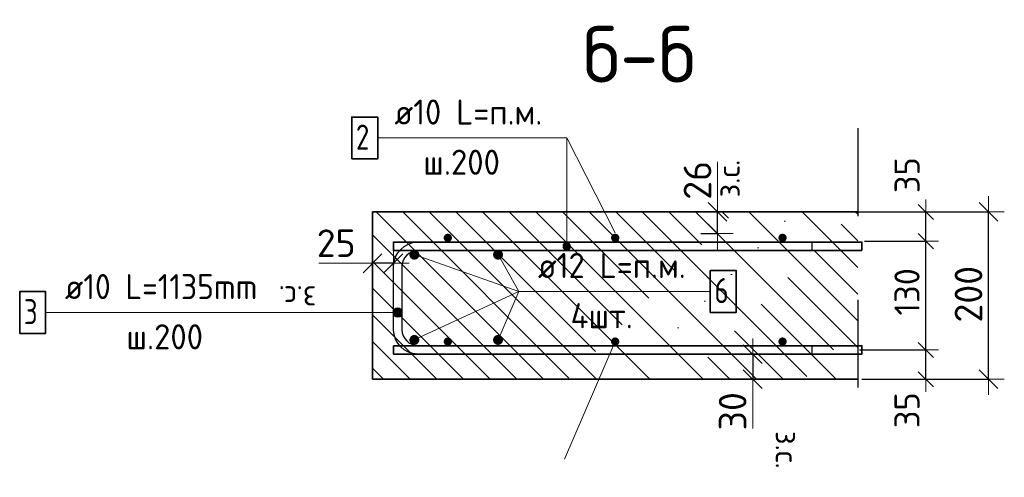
# Model space of a CAD drawing. Header units: metres. Extents: x -38 to 89, y -15 to 19.
# Tile 108 of 120: x 71.741 to 72.918, y 7.225 to 7.772. Entities that reach past the tile are written whole.
import ezdxf

# ---------------------------------------------------------------- set-up
doc = ezdxf.new("R2010")
doc.units = ezdxf.units.M
doc.header["$PDMODE"] = 65
doc.linetypes.add('______4', pattern=[0.135, 0.105, -0.03])
for name, color, linetype, lineweight in [('XR$5$Арм. стержнями верхней зоны', 180, 'Continuous', 35), ('XR$5$Арм. стержнями нижней зоны', 180, 'Continuous', 35), ('XR$5$Арм.стержн. Арматура края', 96, 'Continuous', 35), ('XR$5$Арм.стержн. Доп. арматура', 180, 'Continuous', 35), ('XR$5$Размерная линия (1)', 7, 'Continuous', 13), ('XR$5$Размерная линия_ общее', 7, 'Continuous', 13)]:
    doc.layers.add(name, color=color, linetype=linetype, lineweight=lineweight)
doc.styles.add('ISOCPEUR', font='txt')
doc.dimstyles.new('DIMSTYLE_15', dxfattribs={"dimtxt": 0.033, "dimasz": 0.0375, "dimexe": 0, "dimexo": 0, "dimgap": 0.0165, "dimtad": 2, "dimdec": 0, "dimlfac": 1000, "dimrnd": 1, "dimzin": 12, "dimdsep": 46, "dimtxsty": 'ISOCPEUR', "dimblk1": 'ALL_ML_STRICH', "dimblk2": 'ALL_ML_STRICH', "dimsah": 1, "dimcen": 0, "dimclrd": 7, "dimclre": 256, "dimclrt": 7, "dimadec": 0, "dimazin": 0, "dimtfac": 1, "dimtdec": 0, "dimtix": 1, "dimtmove": 2, "dimatfit": 3, "dimfxl": 0, "dimtzin": 0, "dimlwd": 0, "dimlwe": -3, "dimarcsym": 0})
doc.dimstyles.new('DIMSTYLE_23', dxfattribs={"dimtxt": 0.03, "dimasz": 0.03, "dimexe": 0, "dimexo": 0, "dimgap": 0.015, "dimtad": 2, "dimdec": 0, "dimlfac": 1000, "dimrnd": 1, "dimzin": 12, "dimdsep": 46, "dimtxsty": 'ISOCPEUR', "dimblk1": 'ALL_ML_STRICH', "dimblk2": 'ALL_ML_STRICH', "dimsah": 1, "dimcen": 0, "dimclrd": 7, "dimclre": 256, "dimclrt": 7, "dimadec": 0, "dimazin": 0, "dimtfac": 1, "dimtdec": 0, "dimtix": 1, "dimtmove": 2, "dimatfit": 3, "dimfxl": 0, "dimtvp": 1.2, "dimtzin": 0, "dimlwd": 0, "dimlwe": -3, "dimarcsym": 0})
doc.dimstyles.new('DIMSTYLE_25', dxfattribs={"dimtxt": 0.033, "dimasz": 0.0375, "dimexe": 0, "dimexo": 0, "dimgap": 0.0165, "dimtad": 2, "dimdec": 0, "dimlfac": 1000, "dimrnd": 1, "dimzin": 12, "dimdsep": 46, "dimtxsty": 'ISOCPEUR', "dimblk1": 'ALL_ML_STRICH', "dimblk2": 'ALL_ML_STRICH', "dimsah": 1, "dimcen": 0, "dimclrd": 7, "dimclre": 256, "dimclrt": 7, "dimadec": 0, "dimazin": 0, "dimtfac": 1, "dimtdec": 0, "dimtix": 1, "dimtmove": 2, "dimatfit": 3, "dimfxl": 0, "dimtvp": 1.2, "dimtzin": 0, "dimlwd": 0, "dimlwe": -3, "dimarcsym": 0})
doc.dimstyles.new('DIMSTYLE_26', dxfattribs={"dimtxt": 0.03, "dimasz": 0.03, "dimexe": 0, "dimexo": 0, "dimgap": 0.015, "dimtad": 2, "dimdec": 0, "dimlfac": 1000, "dimrnd": 1, "dimzin": 12, "dimdsep": 46, "dimtxsty": 'ISOCPEUR', "dimblk1": 'ALL_ML_STRICH', "dimblk2": 'ALL_ML_STRICH', "dimsah": 1, "dimcen": 0, "dimclrd": 7, "dimclre": 256, "dimclrt": 7, "dimadec": 0, "dimazin": 0, "dimtfac": 1, "dimtdec": 0, "dimtix": 1, "dimtmove": 2, "dimatfit": 3, "dimfxl": 0, "dimtzin": 0, "dimlwd": 0, "dimlwe": -3, "dimarcsym": 0})

# ---------------------------------------------------------------- blocks, each defined once
blk = doc.blocks.new('ALL_ML_STRICH')
at = {"color": 0, "linetype": 'ByBlock', "lineweight": -2}
for p, q in [((0, -0.5), (0, 0.5)), ((-1, 0), (0.5, 0)), ((-0.3, -0.3), (0.3, 0.3))]:
    blk.add_line(p, q, dxfattribs=at)
blk = doc.blocks.new('*D688')
at = {"layer": 'DEFPOINTS', "color": 7, "linetype": 'Continuous', "lineweight": 13, "transparency": 33554687}
for p in [(72.7273, 7.5419), (72.7273, 7.3419), (72.8988, 7.3419)]:
    blk.add_point(p, dxfattribs=at)
at = {"layer": 'XR$5$Размерная линия_ общее', "color": 253, "linetype": 'Continuous', "lineweight": -2, "true_color": 0xa0a0a0, "transparency": 33554687}
for p, q in [((72.7473, 7.5419), (72.8988, 7.5419)), ((72.7473, 7.3419), (72.8988, 7.3419))]:
    blk.add_line(p, q, dxfattribs=at)
at = {"layer": 'XR$5$Размерная линия_ общее', "color": 7, "linetype": 'Continuous', "lineweight": -2, "transparency": 33554687}
blk.add_line((72.8988, 7.3419), (72.8988, 7.5419), dxfattribs=at)
at = {"layer": 'XR$5$Размерная линия_ общее', "color": 7, "linetype": 'Continuous', "lineweight": 13, "transparency": 33554687, "xscale": 0.0375, "yscale": 0.0375, "zscale": 0.0375}
for p, rotation in [((72.8988, 7.5419), 90), ((72.8988, 7.3419), 270)]:
    blk.add_blockref('ALL_ML_STRICH', p, dxfattribs=dict(at, rotation=rotation))
at = {"layer": 'XR$5$Размерная линия_ общее', "color": 7, "linetype": 'Continuous', "lineweight": 13, "transparency": 33554687, "insert": (72.8748, 7.4435), "char_height": 0.033, "width": 0.099, "attachment_point": 5, "rotation": 90, "style": 'ISOCPEUR'}
blk.add_mtext('\\A1;{200}', dxfattribs=at)
blk = doc.blocks.new('*D689')
at = {"layer": 'DEFPOINTS', "color": 7, "linetype": 'Continuous', "lineweight": 13, "transparency": 33554687}
for p in [(72.7247, 7.3769), (72.744, 7.3419), (72.8238, 7.3419)]:
    blk.add_point(p, dxfattribs=at)
at = {"layer": 'XR$5$Размерная линия (1)', "color": 9, "linetype": 'Continuous', "lineweight": -2, "true_color": 0xc7c7c7, "transparency": 33554687}
for p, q in [((72.7447, 7.3769), (72.8238, 7.3769)), ((72.764, 7.3419), (72.8238, 7.3419))]:
    blk.add_line(p, q, dxfattribs=at)
at = {"layer": 'XR$5$Размерная линия (1)', "color": 7, "linetype": 'Continuous', "lineweight": -2, "transparency": 33554687}
blk.add_line((72.8238, 7.3419), (72.8238, 7.3769), dxfattribs=at)
at = {"layer": 'XR$5$Размерная линия (1)', "color": 7, "linetype": 'Continuous', "lineweight": 13, "transparency": 33554687, "xscale": 0.03, "yscale": 0.03, "zscale": 0.03}
for p, rotation in [((72.8238, 7.3769), 90), ((72.8238, 7.3419), 270)]:
    blk.add_blockref('ALL_ML_STRICH', p, dxfattribs=dict(at, rotation=rotation))
at = {"layer": 'XR$5$Размерная линия (1)', "color": 7, "linetype": 'Continuous', "lineweight": 13, "transparency": 33554687, "insert": (72.8013, 7.3048), "char_height": 0.03, "width": 0.06, "attachment_point": 5, "rotation": 90, "style": 'ISOCPEUR'}
blk.add_mtext('\\A1;{35}', dxfattribs=at)
blk = doc.blocks.new('*D690')
at = {"layer": 'DEFPOINTS', "color": 7, "linetype": 'Continuous', "lineweight": 13, "transparency": 33554687}
for p in [(72.7307, 7.5069), (72.7247, 7.3769), (72.8238, 7.3769)]:
    blk.add_point(p, dxfattribs=at)
at = {"layer": 'XR$5$Размерная линия (1)', "color": 9, "linetype": 'Continuous', "lineweight": -2, "true_color": 0xc7c7c7, "transparency": 33554687}
for p, q in [((72.7507, 7.5069), (72.8238, 7.5069)), ((72.7447, 7.3769), (72.8238, 7.3769))]:
    blk.add_line(p, q, dxfattribs=at)
at = {"layer": 'XR$5$Размерная линия (1)', "color": 7, "linetype": 'Continuous', "lineweight": -2, "transparency": 33554687}
blk.add_line((72.8238, 7.3769), (72.8238, 7.5069), dxfattribs=at)
at = {"layer": 'XR$5$Размерная линия (1)', "color": 7, "linetype": 'Continuous', "lineweight": 13, "transparency": 33554687, "xscale": 0.03, "yscale": 0.03, "zscale": 0.03}
for p, rotation in [((72.8238, 7.5069), 90), ((72.8238, 7.3769), 270)]:
    blk.add_blockref('ALL_ML_STRICH', p, dxfattribs=dict(at, rotation=rotation))
at = {"layer": 'XR$5$Размерная линия (1)', "color": 7, "linetype": 'Continuous', "lineweight": 13, "transparency": 33554687, "insert": (72.8013, 7.4464), "char_height": 0.03, "width": 0.09, "attachment_point": 5, "rotation": 90, "style": 'ISOCPEUR'}
blk.add_mtext('\\A1;{130}', dxfattribs=at)
blk = doc.blocks.new('*D691')
at = {"layer": 'DEFPOINTS', "color": 7, "linetype": 'Continuous', "lineweight": 13, "transparency": 33554687}
for p in [(72.7203, 7.5419), (72.7307, 7.5069), (72.8238, 7.5069)]:
    blk.add_point(p, dxfattribs=at)
at = {"layer": 'XR$5$Размерная линия (1)', "color": 9, "linetype": 'Continuous', "lineweight": -2, "true_color": 0xc7c7c7, "transparency": 33554687}
for p, q in [((72.7403, 7.5419), (72.8238, 7.5419)), ((72.7507, 7.5069), (72.8238, 7.5069))]:
    blk.add_line(p, q, dxfattribs=at)
at = {"layer": 'XR$5$Размерная линия (1)', "color": 7, "linetype": 'Continuous', "lineweight": -2, "transparency": 33554687}
blk.add_line((72.8238, 7.5069), (72.8238, 7.5419), dxfattribs=at)
at = {"layer": 'XR$5$Размерная линия (1)', "color": 7, "linetype": 'Continuous', "lineweight": 13, "transparency": 33554687, "xscale": 0.03, "yscale": 0.03, "zscale": 0.03}
for p, rotation in [((72.8238, 7.5419), 90), ((72.8238, 7.5069), 270)]:
    blk.add_blockref('ALL_ML_STRICH', p, dxfattribs=dict(at, rotation=rotation))
at = {"layer": 'XR$5$Размерная линия (1)', "color": 7, "linetype": 'Continuous', "lineweight": 13, "transparency": 33554687, "insert": (72.8014, 7.5858), "char_height": 0.03, "width": 0.06, "attachment_point": 5, "rotation": 90, "style": 'ISOCPEUR'}
blk.add_mtext('\\A1;{35}', dxfattribs=at)
blk = doc.blocks.new('*D692')
at = {"layer": 'DEFPOINTS', "color": 7, "linetype": 'Continuous', "lineweight": 13, "transparency": 33554687}
for p in [(72.5769, 7.3719), (72.6169, 7.3719), (72.5769, 7.3419)]:
    blk.add_point(p, dxfattribs=at)
at = {"layer": 'XR$5$Размерная линия_ общее', "color": 253, "linetype": 'Continuous', "lineweight": -2, "true_color": 0xa0a0a0, "transparency": 33554687}
for p, q in [((72.5969, 7.3719), (72.6169, 7.3719)), ((72.5969, 7.3419), (72.6169, 7.3419))]:
    blk.add_line(p, q, dxfattribs=at)
at = {"layer": 'XR$5$Размерная линия_ общее', "color": 7, "linetype": 'Continuous', "lineweight": -2, "transparency": 33554687}
blk.add_line((72.6169, 7.3719), (72.6169, 7.3419), dxfattribs=at)
at = {"layer": 'XR$5$Размерная линия_ общее', "color": 7, "linetype": 'Continuous', "lineweight": 13, "transparency": 33554687, "xscale": 0.0375, "yscale": 0.0375, "zscale": 0.0375}
for p, rotation in [((72.6169, 7.3719), 90), ((72.6169, 7.3419), 270)]:
    blk.add_blockref('ALL_ML_STRICH', p, dxfattribs=dict(at, rotation=rotation))
at = {"layer": 'XR$5$Размерная линия_ общее', "color": 7, "linetype": 'Continuous', "lineweight": 13, "transparency": 33554687, "insert": (72.5929, 7.3035), "char_height": 0.033, "width": 0.066, "attachment_point": 5, "rotation": 90, "style": 'ISOCPEUR'}
blk.add_mtext('\\A1;{30}', dxfattribs=at)
at = {"layer": 'XR$5$Размерная линия_ общее', "color": 7, "linetype": 'Continuous', "lineweight": 13, "transparency": 33554687, "insert": (72.6714, 7.28), "char_height": 0.027, "width": 0.00135, "attachment_point": 1, "rotation": 270, "line_spacing_factor": 0.60241, "style": 'ISOCPEUR'}
blk.add_mtext('з.с.', dxfattribs=at)
blk = doc.blocks.new('*D693')
at = {"layer": 'DEFPOINTS', "color": 7, "linetype": 'Continuous', "lineweight": 13, "transparency": 33554687}
for p in [(72.1875, 7.4805), (72.1625, 7.4405), (72.1875, 7.4455)]:
    blk.add_point(p, dxfattribs=at)
at = {"layer": 'XR$5$Размерная линия_ общее', "color": 253, "linetype": 'Continuous', "lineweight": -2, "true_color": 0xa0a0a0, "transparency": 33554687}
for p, q in [((72.1625, 7.4605), (72.1625, 7.4805)), ((72.1875, 7.4655), (72.1875, 7.4805))]:
    blk.add_line(p, q, dxfattribs=at)
at = {"layer": 'XR$5$Размерная линия_ общее', "color": 7, "linetype": 'Continuous', "lineweight": -2, "transparency": 33554687}
blk.add_line((72.1875, 7.4805), (72.1625, 7.4805), dxfattribs=at)
at = {"layer": 'XR$5$Размерная линия_ общее', "color": 7, "linetype": 'Continuous', "lineweight": 13, "transparency": 33554687, "xscale": 0.0375, "yscale": 0.0375, "zscale": 0.0375}
for p, rotation in [((72.1625, 7.4805), 180), ((72.1875, 7.4805), 360)]:
    blk.add_blockref('ALL_ML_STRICH', p, dxfattribs=dict(at, rotation=rotation))
at = {"layer": 'XR$5$Размерная линия_ общее', "color": 7, "linetype": 'Continuous', "lineweight": 13, "transparency": 33554687, "insert": (72.1191, 7.5045), "char_height": 0.033, "width": 0.066, "attachment_point": 5, "style": 'ISOCPEUR'}
blk.add_mtext('\\A1;{25}', dxfattribs=at)
at = {"layer": 'XR$5$Размерная линия_ общее', "color": 7, "linetype": 'Continuous', "lineweight": 13, "transparency": 33554687, "insert": (72.0955, 7.4262), "char_height": 0.027, "width": 0.00135, "attachment_point": 1, "rotation": 180, "line_spacing_factor": 0.60241, "style": 'ISOCPEUR'}
blk.add_mtext('з.с.', dxfattribs=at)
blk = doc.blocks.new('*D832')
at = {"layer": 'DEFPOINTS', "color": 7, "linetype": 'Continuous', "lineweight": 13, "transparency": 33554687}
for p in [(72.5349, 7.5419), (72.5349, 7.5159), (72.5749, 7.5159)]:
    blk.add_point(p, dxfattribs=at)
at = {"layer": 'XR$5$Размерная линия_ общее', "color": 253, "linetype": 'Continuous', "lineweight": -2, "true_color": 0xa0a0a0, "transparency": 33554687}
for p, q in [((72.5549, 7.5419), (72.5749, 7.5419)), ((72.5549, 7.5159), (72.5749, 7.5159))]:
    blk.add_line(p, q, dxfattribs=at)
at = {"layer": 'XR$5$Размерная линия_ общее', "color": 7, "linetype": 'Continuous', "lineweight": -2, "transparency": 33554687}
blk.add_line((72.5749, 7.5159), (72.5749, 7.5419), dxfattribs=at)
at = {"layer": 'XR$5$Размерная линия_ общее', "color": 7, "linetype": 'Continuous', "lineweight": 13, "transparency": 33554687, "xscale": 0.0375, "yscale": 0.0375, "zscale": 0.0375}
for p, rotation in [((72.5749, 7.5419), 90), ((72.5749, 7.5159), 270)]:
    blk.add_blockref('ALL_ML_STRICH', p, dxfattribs=dict(at, rotation=rotation))
at = {"layer": 'XR$5$Размерная линия_ общее', "color": 7, "linetype": 'Continuous', "lineweight": 13, "transparency": 33554687, "insert": (72.5744, 7.5592), "char_height": 0.027, "width": 0.00135, "attachment_point": 1, "rotation": 90, "line_spacing_factor": 0.60241, "style": 'ISOCPEUR'}
blk.add_mtext('з.с.', dxfattribs=at)
at = {"layer": 'XR$5$Размерная линия_ общее', "color": 7, "linetype": 'Continuous', "lineweight": 13, "transparency": 33554687, "insert": (72.5509, 7.5796), "char_height": 0.033, "width": 0.066, "attachment_point": 5, "rotation": 90, "style": 'ISOCPEUR'}
blk.add_mtext('\\A1;{26}', dxfattribs=at)

msp = doc.modelspace()

# ---------------------------------------------------------------- hatches: boundary and pattern name
at = {"linetype": 'Continuous', "lineweight": 13, "transparency": 33554687}
h = msp.add_hatch(dxfattribs=at)
h.set_pattern_fill('__________540', scale=0.015, style=0, pattern_type=2)
h.set_pattern_definition([(135, (0, 0), (-0.031819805, -0.031819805), [0.4, -0.05, 0, -0.05]), (135, (-0.01591, -0.01591), (-0.031819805, -0.031819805), [0.8, -0.1, 0.1, -0.1])])
h.paths.add_polyline_path([(72.1625, 7.5419), (72.1625, 7.3419), (72.7424, 7.3419), (72.7424, 7.5419)], flags=0)
at = {"layer": 'XR$5$Арм. стержнями верхней зоны', "linetype": 'Continuous', "lineweight": 35, "transparency": 33554687}
for points in [[(72.2575, 7.5109), (72.2572, 7.5128), (72.2561, 7.5144), (72.2545, 7.5155), (72.2525, 7.5159), (72.2506, 7.5155), (72.249, 7.5144), (72.2479, 7.5128), (72.2475, 7.5109), (72.2479, 7.509), (72.249, 7.5073), (72.2506, 7.5063), (72.2525, 7.5059), (72.2545, 7.5063), (72.2561, 7.5073), (72.2572, 7.509)], [(72.4575, 7.5109), (72.4572, 7.5128), (72.4561, 7.5144), (72.4545, 7.5155), (72.4525, 7.5159), (72.4506, 7.5155), (72.449, 7.5144), (72.4479, 7.5128), (72.4475, 7.5109), (72.4479, 7.509), (72.449, 7.5073), (72.4506, 7.5063), (72.4525, 7.5059), (72.4545, 7.5063), (72.4561, 7.5073), (72.4572, 7.509)], [(72.6575, 7.5109), (72.6572, 7.5128), (72.6561, 7.5144), (72.6545, 7.5155), (72.6525, 7.5159), (72.6506, 7.5155), (72.649, 7.5144), (72.6479, 7.5128), (72.6475, 7.5109), (72.6479, 7.509), (72.649, 7.5073), (72.6506, 7.5063), (72.6525, 7.5059), (72.6545, 7.5063), (72.6561, 7.5073), (72.6572, 7.509)]]:
    msp.add_hatch(color=4, dxfattribs=at).paths.add_polyline_path(points)
at = {"layer": 'XR$5$Арм. стержнями верхней зоны', "linetype": 'Continuous', "lineweight": 13, "transparency": 33554687}
for points in [[(72.3986, 7.5031), (72.3908, 7.5031), (72.3902, 7.5009)], [(72.3986, 7.5031), (72.3902, 7.5009), (72.3992, 7.5009)], [(72.3992, 7.5009), (72.3902, 7.5009), (72.3908, 7.4986)], [(72.3969, 7.5047), (72.3924, 7.5047), (72.3908, 7.5031)], [(72.3969, 7.5047), (72.3908, 7.5031), (72.3986, 7.5031)], [(72.3992, 7.5009), (72.3908, 7.4986), (72.3986, 7.4986)], [(72.3986, 7.4986), (72.3908, 7.4986), (72.3924, 7.497)], [(72.3924, 7.5047), (72.3969, 7.5047), (72.3947, 7.5054)], [(72.3986, 7.4986), (72.3924, 7.497), (72.3969, 7.497)], [(72.3969, 7.497), (72.3924, 7.497), (72.3947, 7.4964)]]:
    msp.add_hatch(color=7, dxfattribs=at).paths.add_polyline_path(points)
at = {"layer": 'XR$5$Арм. стержнями нижней зоны', "linetype": 'Continuous', "lineweight": 35, "transparency": 33554687}
for points in [[(72.2575, 7.3869), (72.2572, 7.3888), (72.2561, 7.3904), (72.2545, 7.3915), (72.2525, 7.3919), (72.2506, 7.3915), (72.249, 7.3904), (72.2479, 7.3888), (72.2475, 7.3869), (72.2479, 7.385), (72.249, 7.3833), (72.2506, 7.3823), (72.2525, 7.3819), (72.2545, 7.3823), (72.2561, 7.3833), (72.2572, 7.385)], [(72.4575, 7.3869), (72.4572, 7.3888), (72.4561, 7.3904), (72.4545, 7.3915), (72.4525, 7.3919), (72.4506, 7.3915), (72.449, 7.3904), (72.4479, 7.3888), (72.4475, 7.3869), (72.4479, 7.385), (72.449, 7.3833), (72.4506, 7.3823), (72.4525, 7.3819), (72.4545, 7.3823), (72.4561, 7.3833), (72.4572, 7.385)], [(72.6575, 7.3869), (72.6572, 7.3888), (72.6561, 7.3904), (72.6545, 7.3915), (72.6525, 7.3919), (72.6506, 7.3915), (72.649, 7.3904), (72.6479, 7.3888), (72.6475, 7.3869), (72.6479, 7.385), (72.649, 7.3833), (72.6506, 7.3823), (72.6525, 7.3819), (72.6545, 7.3823), (72.6561, 7.3833), (72.6572, 7.385)]]:
    msp.add_hatch(color=4, dxfattribs=at).paths.add_polyline_path(points)
at = {"layer": 'XR$5$Арм.стержн. Арматура края', "linetype": 'Continuous', "lineweight": 13, "transparency": 33554687}
for points in [[(72.1877, 7.4244), (72.1897, 7.4168), (72.1897, 7.4265)], [(72.1897, 7.4265), (72.1925, 7.416), (72.1925, 7.4272)], [(72.1897, 7.4265), (72.1897, 7.4168), (72.1925, 7.416)], [(72.1925, 7.4272), (72.1925, 7.416), (72.1954, 7.4168)], [(72.1925, 7.4272), (72.1954, 7.4168), (72.1954, 7.4265)], [(72.1954, 7.4265), (72.1954, 7.4168), (72.1974, 7.4188)], [(72.1954, 7.4265), (72.1974, 7.4188), (72.1974, 7.4244)], [(72.1877, 7.4188), (72.1877, 7.4244), (72.1869, 7.4216)], [(72.1877, 7.4244), (72.1877, 7.4188), (72.1897, 7.4168)], [(72.1974, 7.4244), (72.1974, 7.4188), (72.1982, 7.4216)]]:
    msp.add_hatch(color=7, dxfattribs=at).paths.add_polyline_path(points)
at = {"layer": 'XR$5$Арм.стержн. Доп. арматура', "linetype": 'Continuous', "lineweight": 50, "transparency": 33554687}
for points in [[(72.2185, 7.4908), (72.2181, 7.4931), (72.2168, 7.495), (72.2148, 7.4963), (72.2125, 7.4968), (72.2102, 7.4963), (72.2083, 7.495), (72.207, 7.4931), (72.2065, 7.4908), (72.207, 7.4885), (72.2083, 7.4865), (72.2102, 7.4852), (72.2125, 7.4848), (72.2148, 7.4852), (72.2168, 7.4865), (72.2181, 7.4885)], [(72.3185, 7.4908), (72.3181, 7.4931), (72.3168, 7.495), (72.3148, 7.4963), (72.3125, 7.4968), (72.3102, 7.4963), (72.3083, 7.495), (72.307, 7.4931), (72.3065, 7.4908), (72.307, 7.4885), (72.3083, 7.4865), (72.3102, 7.4852), (72.3125, 7.4848), (72.3148, 7.4852), (72.3168, 7.4865), (72.3181, 7.4885)], [(72.2185, 7.3888), (72.2181, 7.3911), (72.2168, 7.3931), (72.2148, 7.3944), (72.2125, 7.3948), (72.2102, 7.3944), (72.2083, 7.3931), (72.207, 7.3911), (72.2065, 7.3888), (72.207, 7.3865), (72.2083, 7.3846), (72.2102, 7.3833), (72.2125, 7.3828), (72.2148, 7.3833), (72.2168, 7.3846), (72.2181, 7.3865)], [(72.3185, 7.3888), (72.3181, 7.3911), (72.3168, 7.3931), (72.3148, 7.3944), (72.3125, 7.3948), (72.3102, 7.3944), (72.3083, 7.3931), (72.307, 7.3911), (72.3065, 7.3888), (72.307, 7.3865), (72.3083, 7.3846), (72.3102, 7.3833), (72.3125, 7.3828), (72.3148, 7.3833), (72.3168, 7.3846), (72.3181, 7.3865)]]:
    msp.add_hatch(color=34, dxfattribs=at).paths.add_polyline_path(points)

# ---------------------------------------------------------------- linework, layer by layer
at = {"color": 7, "linetype": '______4', "lineweight": 25, "transparency": 33554687}
msp.add_line((72.7424, 7.6419), (72.7424, 7.2419), dxfattribs=at)
at = {"color": 7, "linetype": 'Continuous', "lineweight": 13, "transparency": 33554687}
for p, q in [((72.4525, 7.5169), (72.3947, 7.6303)), ((72.5749, 7.5419), (72.5749, 7.6019)), ((72.1625, 7.4805), (72.0985, 7.4805)), ((72.4525, 7.3869), (72.3918, 7.2464)), ((72.6169, 7.3419), (72.6169, 7.2829))]:
    msp.add_line(p, q, dxfattribs=at)
at = {"color": 7, "linetype": 'Continuous', "lineweight": 35, "transparency": 33554687}
for p, q in [((72.1625, 7.5419), (72.1625, 7.3419)), ((72.7424, 7.5419), (72.1625, 7.5419)), ((72.1625, 7.3419), (72.7424, 7.3419))]:
    msp.add_line(p, q, dxfattribs=at)
at = {"layer": 'XR$5$Арм. стержнями верхней зоны', "color": 7, "linetype": 'Continuous', "lineweight": 13, "transparency": 33554687}
for p, q in [((72.1687, 7.6303), (72.3947, 7.6303)), ((72.3947, 7.6303), (72.3947, 7.5009)), ((72.3902, 7.5009), (72.3902, 7.5009)), ((72.3947, 7.5054), (72.3947, 7.5054)), ((72.3947, 7.4964), (72.3947, 7.4964)), ((72.3992, 7.5009), (72.3992, 7.5009))]:
    msp.add_line(p, q, dxfattribs=at)
at = {"layer": 'XR$5$Арм. стержнями верхней зоны', "color": 7, "linetype": 'Continuous', "lineweight": 35, "transparency": 33554687}
msp.add_lwpolyline([(72.1377, 7.6053), (72.1687, 7.6053), (72.1687, 7.6553), (72.1377, 7.6553), (72.1377, 7.6053)], dxfattribs=at)
at = {"layer": 'XR$5$Арм. стержнями верхней зоны', "color": 4, "linetype": 'Continuous', "lineweight": 35, "transparency": 33554687}
msp.add_lwpolyline([(72.7474, 7.4959), (72.1875, 7.4959), (72.1875, 7.5059), (72.7474, 7.5059), (72.7474, 7.4959)], dxfattribs=at)
at = {"layer": 'XR$5$Арм. стержнями верхней зоны', "color": 7, "linetype": 'Continuous', "lineweight": 13, "transparency": 33554687}
msp.add_circle((72.3947, 7.5009), 0.0045, dxfattribs=at)
at = {"layer": 'XR$5$Арм. стержнями нижней зоны', "color": 4, "linetype": 'Continuous', "lineweight": 35, "transparency": 33554687}
msp.add_lwpolyline([(72.1875, 7.3819), (72.7474, 7.3819), (72.7474, 7.3719), (72.1875, 7.3719), (72.1875, 7.3819)], dxfattribs=at)
at = {"layer": 'XR$5$Арм.стержн. Арматура края', "color": 7, "linetype": 'Continuous', "lineweight": 13, "transparency": 33554687}
for p, q in [((72.1925, 7.4272), (72.1925, 7.4272)), ((71.7719, 7.4216), (72.0819, 7.4216)), ((72.0819, 7.4216), (72.1925, 7.4216)), ((72.1869, 7.4216), (72.1869, 7.4216)), ((72.1925, 7.416), (72.1925, 7.416)), ((72.1982, 7.4216), (72.1982, 7.4216))]:
    msp.add_line(p, q, dxfattribs=at)
at = {"layer": 'XR$5$Арм.стержн. Арматура края', "color": 4, "linetype": 'Continuous', "lineweight": 25, "transparency": 33554687}
msp.add_lwpolyline([(72.6875, 7.3719), (72.2161, 7.3719), (72.2109, 7.3726), (72.2055, 7.3744), (72.2004, 7.3772), (72.1963, 7.3806), (72.1929, 7.3848), (72.1901, 7.3898), (72.1883, 7.3952), (72.1875, 7.4004), (72.1875, 7.4773), (72.1883, 7.4825), (72.1901, 7.488), (72.1929, 7.493), (72.1963, 7.4971), (72.2004, 7.5006), (72.2055, 7.5034), (72.2109, 7.5052), (72.2161, 7.5059), (72.6875, 7.5059), (72.6875, 7.4959), (72.2168, 7.4959), (72.2132, 7.4954), (72.2095, 7.4942), (72.2061, 7.4923), (72.2034, 7.49), (72.2011, 7.4873), (72.1993, 7.4839), (72.198, 7.4803), (72.1975, 7.4766), (72.1975, 7.4011), (72.198, 7.3975), (72.1993, 7.3938), (72.2011, 7.3905), (72.2034, 7.3877), (72.2061, 7.3855), (72.2095, 7.3836), (72.2132, 7.3824), (72.2168, 7.3819), (72.6875, 7.3819), (72.6875, 7.3719)], dxfattribs=at)
at = {"layer": 'XR$5$Арм.стержн. Арматура края', "color": 7, "linetype": 'Continuous', "lineweight": 35, "transparency": 33554687}
msp.add_lwpolyline([(71.7409, 7.3966), (71.7719, 7.3966), (71.7719, 7.4466), (71.7409, 7.4466), (71.7409, 7.3966)], dxfattribs=at)
at = {"layer": 'XR$5$Арм.стержн. Арматура края', "color": 7, "linetype": 'Continuous', "lineweight": 13, "transparency": 33554687}
msp.add_circle((72.1925, 7.4216), 0.00563, dxfattribs=at)
at = {"layer": 'XR$5$Арм.стержн. Доп. арматура', "color": 7, "linetype": 'Continuous', "lineweight": 13, "transparency": 33554687}
for q in [(72.2125, 7.4908), (72.3125, 7.4908), (72.2125, 7.3888), (72.3125, 7.3888), (72.5662, 7.4468)]:
    msp.add_line((72.3372, 7.4468), q, dxfattribs=at)
at = {"layer": 'XR$5$Арм.стержн. Доп. арматура', "color": 7, "linetype": 'Continuous', "lineweight": 35, "transparency": 33554687}
msp.add_lwpolyline([(72.5662, 7.4218), (72.5972, 7.4218), (72.5972, 7.4718), (72.5662, 7.4718), (72.5662, 7.4218)], dxfattribs=at)

# ---------------------------------------------------------------- texts
at = {"color": 7, "linetype": 'Continuous', "lineweight": 50, "transparency": 33554687, "insert": (72.4813, 7.7303), "char_height": 0.0675, "width": 0.172565, "attachment_point": 5, "style": 'ISOCPEUR'}
msp.add_mtext('\\A1;{\\fISOCPEUR|i0|b0;\\H0.067500;\\W1.000000;\\C7;б-б}\\P', dxfattribs=at)
at = {"layer": 'XR$5$Арм. стержнями верхней зоны', "color": 7, "linetype": 'Continuous', "lineweight": 25, "transparency": 33554687, "char_height": 0.03, "attachment_point": 7, "style": 'ISOCPEUR'}
for s, insert, width in [('\\W0.94;ø10 L=п.м.', (72.1887, 7.6463), 0.199983), ('\\W0.78;2', (72.1427, 7.6163), 0.032641), ('\\W0.95;ш.200 ', (72.2232, 7.5863), 0.1312)]:
    msp.add_mtext(s, dxfattribs=dict(at, insert=insert, width=width))
at = {"layer": 'XR$5$Арм.стержн. Арматура края', "color": 7, "linetype": 'Continuous', "lineweight": 25, "transparency": 33554687, "char_height": 0.03, "attachment_point": 7, "style": 'ISOCPEUR'}
for s, insert, width in [('\\W0.92;ø10 L=1135mm ', (71.7949, 7.4376), 0.280669), ('\\W0.78;3', (71.7459, 7.4076), 0.032641), ('\\W0.95;ш.200 ', (71.8684, 7.3776), 0.1312)]:
    msp.add_mtext(s, dxfattribs=dict(at, insert=insert, width=width))
at = {"layer": 'XR$5$Арм.стержн. Доп. арматура', "color": 7, "linetype": 'Continuous', "lineweight": 25, "transparency": 33554687, "char_height": 0.03, "attachment_point": 7, "style": 'ISOCPEUR'}
for s, insert, width in [('\\W0.94;ø12 L=п.м.', (72.3602, 7.4628), 0.199983), ('\\W0.78;6', (72.5712, 7.4328), 0.032641), ('\\W0.95;4шт. ', (72.3992, 7.4028), 0.119158)]:
    msp.add_mtext(s, dxfattribs=dict(at, insert=insert, width=width))

# ---------------------------------------------------------------- dimensions: what is measured, and where the dimension line sits
at = {"layer": 'XR$5$Размерная линия (1)', "color": 7, "linetype": 'Continuous', "lineweight": 13, "transparency": 33554687}
for base, p1, p2, dimstyle, picture, middle in [((72.8238, 7.5419), (72.7507, 7.5069), (72.7403, 7.5419), 'DIMSTYLE_23', '*D691', (72.8014, 7.5858)), ((72.8238, 7.5069), (72.7447, 7.3769), (72.7507, 7.5069), 'DIMSTYLE_26', '*D690', (72.8013, 7.4464)), ((72.8238, 7.3769), (72.764, 7.3419), (72.7447, 7.3769), 'DIMSTYLE_23', '*D689', (72.8013, 7.3048))]:
    dim = msp.add_linear_dim(base=base, p1=p1, p2=p2, angle=90, dimstyle=dimstyle, override={"dimpost": '<>', "dimclrd": 7, "dimclre": 9, "dimclrt": 7, "dimlwd": 0, "dimlwe": 65533}, dxfattribs=at)
    dim.commit()
    dim.dimension.update_dxf_attribs({"geometry": picture, "text_midpoint": middle, "dimtype": 160})
at = {"layer": 'XR$5$Размерная линия_ общее', "color": 7, "linetype": 'Continuous', "lineweight": 13, "transparency": 33554687}
for base, p1, p2, angle, picture, middle in [((72.5749, 7.5419), (72.5549, 7.5159), (72.5549, 7.5419), 90, '*D832', (72.5509, 7.5796)), ((72.1625, 7.4805), (72.1875, 7.4655), (72.1625, 7.4605), 180, '*D693', (72.1191, 7.5045)), ((72.6169, 7.3419), (72.5969, 7.3719), (72.5969, 7.3419), 270, '*D692', (72.5929, 7.3035))]:
    dim = msp.add_linear_dim(base=base, p1=p1, p2=p2, angle=angle, text='<>\\Xз.с.', dimstyle='DIMSTYLE_25', override={"dimpost": '<>', "dimclrd": 7, "dimclre": 253, "dimclrt": 7, "dimlwd": 0, "dimlwe": 65533}, dxfattribs=at)
    dim.commit()
    dim.dimension.update_dxf_attribs({"geometry": picture, "text_midpoint": middle, "dimtype": 160})
dim = msp.add_linear_dim(base=(72.8988, 7.5419), p1=(72.7473, 7.3419), p2=(72.7473, 7.5419), angle=90, dimstyle='DIMSTYLE_15', override={"dimpost": '<>', "dimclrd": 7, "dimclre": 253, "dimclrt": 7, "dimlwd": 0, "dimlwe": 65533}, dxfattribs=at)
dim.commit()
dim.dimension.update_dxf_attribs({"geometry": '*D688', "text_midpoint": (72.8748, 7.4435), "dimtype": 160})

doc.saveas('drawing.dxf')
